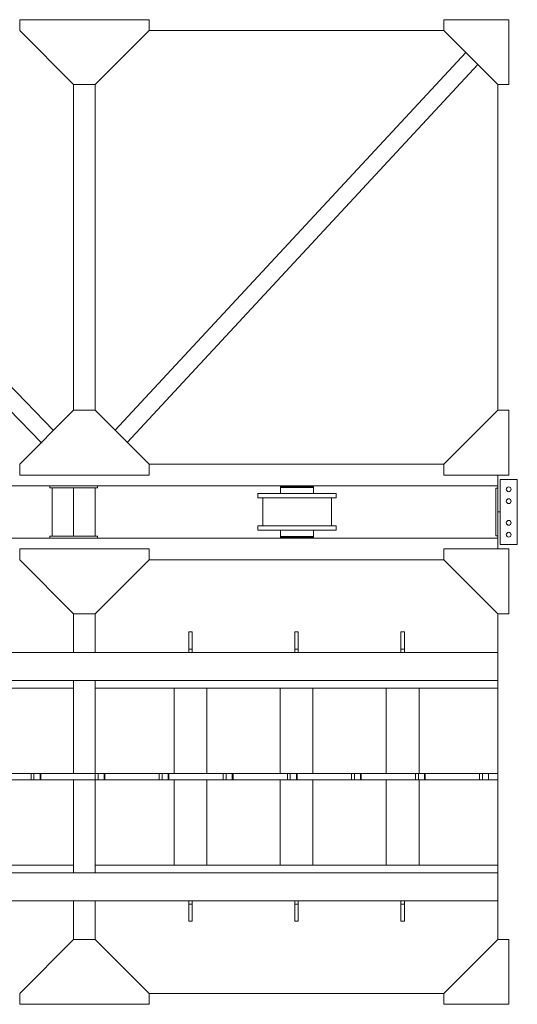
# Model space of a CAD drawing. Header units: millimetres. Extents: x -1413 to 6997, y -739331 to -733391.
# Tile 39 of 47: x 6005 to 6466, y -735713 to -734801. Entities that reach past the tile are written whole.
import ezdxf

# ---------------------------------------------------------------- set-up
doc = ezdxf.new("R2010")
doc.units = ezdxf.units.MM
doc.header["$MEASUREMENT"] = 0
for name, color, linetype, lineweight in [('Side Cradle Stbd', 7, 'Continuous', 0), ('Side Cradle Tower Rail Frame', 7, 'Continuous', 0), ('Side Slip Cradle Stbd', 7, 'Continuous', 0)]:
    doc.layers.add(name, color=color, linetype=linetype, lineweight=lineweight)

# ---------------------------------------------------------------- blocks, each defined once
blk = doc.blocks.new('*U59')
at = {"layer": 'Side Cradle Stbd', "color": 7, "linetype": 'Continuous', "lineweight": 0, "ltscale": 0.200003}
for p, q in [((3213.43, 1559.48), (3213.43, 1549.48)), ((3213.43, 1559.48), (3333.43, 1559.48)), ((3333.43, 1559.48), (3333.43, 1549.48)), ((3213.43, 1549.48), (3263.43, 1499.48)), ((3333.43, 1549.48), (3283.43, 1499.48)), ((3263.43, 1499.48), (3283.43, 1499.48)), ((3213.43, 1148.02), (3263.43, 1198.02)), ((3263.43, 1198.02), (3283.43, 1198.02)), ((3333.43, 1148.02), (3283.43, 1198.02)), ((3213.43, 1138.02), (3213.43, 1148.02)), ((3333.43, 1138.02), (3333.43, 1148.02)), ((3213.43, 1138.02), (3333.43, 1138.02)), ((3658.35, 1133.78), (3674.35, 1133.78)), ((3658.35, 1073.77), (3658.35, 1133.78)), ((3674.35, 1133.78), (3674.35, 1073.77)), ((3654.35, 1125.78), (3656.35, 1125.78)), ((3654.35, 1125.78), (3654.35, 1120.88)), ((3666.35, 1122.58), (3667.19, 1122.74)), ((3668.38, 1112.93), (3668.55, 1113.78)), ((3667.19, 1091.74), (3666.35, 1091.58)), ((3654.35, 1081.78), (3656.35, 1081.78)), ((3664.32, 1081.93), (3664.8, 1081.22)), ((3213.43, 1069.53), (3213.43, 1059.53)), ((3213.43, 1069.53), (3333.43, 1069.53)), ((3333.43, 1069.53), (3333.43, 1059.53)), ((3674.35, 1073.77), (3658.35, 1073.77)), ((3213.43, 1059.53), (3263.43, 1009.53)), ((3333.43, 1059.53), (3283.43, 1009.53)), ((3263.43, 1009.53), (3283.43, 1009.53)), ((3213.43, 658.07), (3263.43, 708.07)), ((3263.43, 708.07), (3283.43, 708.07)), ((3333.43, 658.07), (3283.43, 708.07)), ((3213.43, 648.07), (3213.43, 658.07)), ((3333.43, 648.07), (3333.43, 658.07)), ((3213.43, 648.07), (3333.43, 648.07))]:
    blk.add_line(p, q, dxfattribs=at)
at = {"layer": 'Side Cradle Stbd', "color": 7, "linetype": 'Continuous', "lineweight": 0}
for p, q in [((3333.43, 1549.48), (3606.35, 1549.48)), ((3301.83, 1179.62), (3626.58, 1529.25)), ((3313.15, 1168.3), (3637.9, 1517.93)), ((2933.13, 1499.57), (3244.76, 1179.35)), ((3263.37, 1499.54), (3263.37, 1197.96)), ((3283.37, 1198.02), (3283.37, 1499.48)), ((3656.35, 1198.02), (3656.35, 1499.48)), ((2933.13, 1476.62), (3233.45, 1168.04)), ((3606.35, 1148.02), (3333.43, 1148.02)), ((3656.35, 1103.78), (3656.35, 1138.02)), ((3241.37, 1128.02), (2973.37, 1128.02)), ((3241.37, 1126.02), (3241.37, 1128.02)), ((3243.37, 1126.02), (3241.37, 1126.02)), ((3263.37, 1126.02), (3243.37, 1126.02)), ((3243.37, 1081.42), (3243.37, 1126.02)), ((3263.37, 1081.42), (3263.37, 1126.02)), ((3263.37, 1126.02), (3283.37, 1126.02)), ((3275.37, 1128.02), (3285.37, 1128.02)), ((3283.37, 1081.42), (3283.37, 1126.02)), ((3285.37, 1126.02), (3283.37, 1126.02)), ((3285.37, 1128.02), (3285.37, 1126.02)), ((3656.35, 1128.02), (3285.37, 1128.02)), ((3462.38, 1127.53), (3462.38, 1128.02)), ((3476.03, 1127.53), (3476.04, 1127.53)), ((3476.09, 1127.53), (3476.04, 1127.53)), ((3476.09, 1127.53), (3476.21, 1127.53)), ((3477.77, 1127.53), (3478.38, 1127.53)), ((3478.38, 1128.02), (3478.38, 1127.53)), ((3481.15, 1126.53), (3484.46, 1126.53)), ((3485.62, 1126.53), (3484.46, 1126.53)), ((3438.58, 1090.83), (3438.58, 1116.83)), ((3484.24, 1116.83), (3470.38, 1116.83)), ((3484.46, 1120.83), (3485.62, 1120.83)), ((3502.18, 1116.83), (3502.18, 1090.83)), ((3506.62, 1120.83), (3503.86, 1120.83)), ((3656.35, 1079.53), (3656.35, 1103.78)), ((3484.24, 1086.83), (3470.38, 1086.83)), ((3506.62, 1090.83), (3503.86, 1090.83)), ((2973.37, 1079.53), (3656.35, 1079.53)), ((3241.37, 1079.42), (3241.37, 1081.42)), ((3241.37, 1081.42), (3243.37, 1081.42)), ((3243.37, 1081.42), (3263.37, 1081.42)), ((3283.37, 1081.42), (3263.37, 1081.42)), ((3285.37, 1079.42), (3275.37, 1079.42)), ((3283.37, 1081.42), (3285.37, 1081.42)), ((3285.37, 1081.42), (3285.37, 1079.42)), ((3462.38, 1079.53), (3462.38, 1080.13)), ((3478.38, 1080.13), (3478.38, 1079.53)), ((3481.15, 1080.13), (3484.46, 1080.13)), ((3485.62, 1080.13), (3484.46, 1080.13)), ((3333.43, 1059.53), (3606.35, 1059.53)), ((3263.37, 973.71), (3263.37, 1009.59)), ((3283.37, 1009.53), (3283.37, 973.71)), ((3656.35, 973.71), (3656.35, 1009.53)), ((3263.37, 861.8), (3263.37, 940.71)), ((3283.37, 940.71), (3283.37, 861.8)), ((3656.35, 861.8), (3656.35, 940.71)), ((3263.37, 776.89), (3263.37, 855.8)), ((3283.37, 855.8), (3283.37, 776.89)), ((3656.35, 776.89), (3656.35, 855.8)), ((3263.37, 708.01), (3263.37, 743.89)), ((3283.37, 743.89), (3283.37, 708.07)), ((3656.35, 708.07), (3656.35, 743.89)), ((3606.35, 658.07), (3333.43, 658.07))]:
    blk.add_line(p, q, dxfattribs=at)
at = {"layer": 'Side Cradle Stbd', "color": 7, "linetype": 'Continuous', "lineweight": 0, "ltscale": 0.200003, "flags": 128}
for points in [[(3666.35, 1499.48), (3666.35, 1559.48), (3606.35, 1559.48), (3606.35, 1549.48), (3656.35, 1499.48), (3666.35, 1499.48)], [(3666.35, 1198.02), (3666.35, 1138.02), (3606.35, 1138.02), (3606.35, 1148.02), (3656.35, 1198.02), (3666.35, 1198.02)], [(3666.35, 1122.58), (3665.51, 1122.74), (3664.8, 1123.22), (3664.32, 1123.93), (3664.15, 1124.78), (3664.32, 1125.62), (3664.8, 1126.33), (3665.51, 1126.81), (3666.35, 1126.98), (3667.19, 1126.81), (3667.91, 1126.33), (3668.38, 1125.62), (3668.55, 1124.78), (3668.38, 1123.93), (3667.91, 1123.22), (3667.19, 1122.74)], [(3654.35, 1081.78), (3654.35, 1093.78), (3654.35, 1103.78), (3654.35, 1120.88)], [(3668.38, 1112.93), (3667.91, 1112.22), (3667.19, 1111.74), (3666.35, 1111.58), (3665.51, 1111.74), (3664.8, 1112.22), (3664.32, 1112.93), (3664.15, 1113.78), (3664.32, 1114.62), (3664.8, 1115.33), (3665.51, 1115.81), (3666.35, 1115.98), (3667.19, 1115.81), (3667.91, 1115.33), (3668.38, 1114.62), (3668.55, 1113.78)], [(3667.19, 1091.74), (3667.91, 1092.22), (3668.38, 1092.93), (3668.55, 1093.78), (3668.38, 1094.62), (3667.91, 1095.33), (3667.19, 1095.81), (3666.35, 1095.98), (3665.51, 1095.81), (3664.8, 1095.33), (3664.32, 1094.62), (3664.15, 1093.78), (3664.32, 1092.93), (3664.8, 1092.22), (3665.51, 1091.74), (3666.35, 1091.58)], [(3664.32, 1081.93), (3664.15, 1082.78), (3664.32, 1083.62), (3664.8, 1084.33), (3665.51, 1084.81), (3666.35, 1084.98), (3667.19, 1084.81), (3667.91, 1084.33), (3668.38, 1083.62), (3668.55, 1082.78), (3668.38, 1081.93), (3667.91, 1081.22), (3667.19, 1080.74), (3666.35, 1080.58), (3665.51, 1080.74), (3664.8, 1081.22)], [(3666.35, 1009.53), (3666.35, 1069.53), (3606.35, 1069.53), (3606.35, 1059.53), (3656.35, 1009.53), (3666.35, 1009.53)], [(3666.35, 708.07), (3666.35, 648.07), (3606.35, 648.07), (3606.35, 658.07), (3656.35, 708.07), (3666.35, 708.07)]]:
    blk.add_lwpolyline(points, dxfattribs=at)
at = {"layer": 'Side Cradle Stbd', "color": 7, "linetype": 'Continuous', "lineweight": 0, "flags": 128}
for points in [[(3241.37, 1128.02), (3245.27, 1128.02), (3263.37, 1128.02), (3275.37, 1128.02)], [(3485.62, 1126.53), (3485.62, 1126.53), (3485.62, 1127.53), (3484.46, 1127.53), (3481.15, 1127.53), (3476.21, 1127.53), (3470.38, 1127.53), (3464.54, 1127.53), (3459.6, 1127.53), (3456.3, 1127.53), (3455.14, 1127.53), (3455.14, 1126.53), (3455.14, 1126.53)], [(3470.38, 1126.53), (3464.54, 1126.53), (3459.6, 1126.53), (3456.3, 1126.53), (3455.14, 1126.53), (3455.14, 1120.83)], [(3462.38, 1127.53), (3462.38, 1127.53), (3462.88, 1127.53), (3462.98, 1127.53), (3462.98, 1127.53)], [(3462.98, 1127.53), (3462.98, 1127.53), (3462.98, 1127.53), (3464.5, 1127.53), (3464.54, 1127.53)], [(3464.54, 1127.53), (3464.66, 1127.53), (3464.67, 1127.53), (3464.72, 1127.53), (3464.72, 1127.53)], [(3470.38, 1126.53), (3464.54, 1126.53), (3464.54, 1126.53)], [(3481.15, 1126.53), (3476.21, 1126.53), (3470.38, 1126.53), (3470.38, 1126.53)], [(3476.21, 1127.53), (3477.46, 1127.53), (3477.77, 1127.53)], [(3485.62, 1120.83), (3485.62, 1126.53), (3485.62, 1126.53)], [(3434.14, 1116.83), (3434.14, 1116.83), (3434.14, 1120.83), (3436.89, 1120.83), (3444.75, 1120.83), (3456.51, 1120.83), (3470.38, 1120.83), (3484.24, 1120.83), (3496, 1120.83), (3503.86, 1120.83)], [(3434.14, 1116.83), (3436.89, 1116.83), (3444.75, 1116.83), (3456.51, 1116.83), (3470.38, 1116.83)], [(3455.14, 1120.83), (3455.14, 1120.83), (3456.15, 1120.83), (3456.3, 1120.83), (3456.3, 1120.83)], [(3456.3, 1120.83), (3456.3, 1120.83), (3456.51, 1120.83)], [(3456.51, 1120.83), (3459.18, 1120.83), (3459.6, 1120.83), (3459.6, 1120.83)], [(3484.24, 1116.83), (3496, 1116.83), (3503.86, 1116.83), (3506.62, 1116.83)], [(3506.62, 1120.83), (3506.62, 1116.83), (3506.62, 1116.83)], [(3658.35, 1103.78), (3656.35, 1103.78), (3656.35, 1103.78)], [(3434.14, 1086.83), (3434.14, 1086.83), (3434.14, 1090.83), (3436.89, 1090.83), (3444.75, 1090.83), (3456.51, 1090.83), (3470.38, 1090.83), (3484.24, 1090.83), (3496, 1090.83), (3503.86, 1090.83)], [(3434.14, 1086.83), (3436.89, 1086.83), (3444.75, 1086.83), (3456.51, 1086.83), (3470.38, 1086.83)], [(3455.14, 1086.83), (3455.14, 1081.13), (3455.14, 1081.13)], [(3484.24, 1086.83), (3496, 1086.83), (3503.86, 1086.83), (3506.62, 1086.83)], [(3485.62, 1081.13), (3485.62, 1081.13), (3485.62, 1086.83)], [(3506.62, 1090.83), (3506.62, 1086.83), (3506.62, 1086.83)], [(3275.37, 1079.42), (3263.37, 1079.42), (3245.27, 1079.42), (3241.37, 1079.42)], [(3455.14, 1081.13), (3455.14, 1081.13), (3455.14, 1080.13), (3455.14, 1080.13)], [(3470.38, 1081.13), (3470.38, 1081.13), (3464.54, 1081.13), (3459.6, 1081.13), (3456.3, 1081.13), (3455.14, 1081.13)], [(3481.15, 1080.13), (3476.21, 1080.13), (3470.38, 1080.13), (3464.54, 1080.13), (3459.6, 1080.13), (3456.3, 1080.13), (3455.14, 1080.13)], [(3485.62, 1080.13), (3485.62, 1080.13), (3485.62, 1081.13), (3484.46, 1081.13), (3481.15, 1081.13), (3476.21, 1081.13), (3470.38, 1081.13), (3470.38, 1081.13)], [(3656.35, 1069.53), (3656.35, 1079.53), (3656.35, 1079.53)]]:
    blk.add_lwpolyline(points, dxfattribs=at)
at = {"layer": 'Side Cradle Tower Rail Frame', "color": 7, "linetype": 'Continuous', "lineweight": 0}
for p, q in [((3370.01, 992.71), (3373.21, 992.71)), ((3370.01, 992.71), (3370.01, 976.71)), ((3373.21, 976.71), (3373.21, 992.71)), ((3468.27, 992.71), (3471.47, 992.71)), ((3468.27, 992.71), (3468.27, 976.71)), ((3471.47, 976.71), (3471.47, 992.71)), ((3566.51, 992.71), (3569.71, 992.71)), ((3566.51, 992.71), (3566.51, 976.71)), ((3569.71, 976.71), (3569.71, 992.71)), ((3370.01, 976.71), (3373.21, 976.71)), ((3370.01, 976.71), (3370.01, 973.71)), ((3373.21, 973.71), (3373.21, 976.71)), ((3468.27, 976.71), (3471.47, 976.71)), ((3468.27, 976.71), (3468.27, 973.71)), ((3471.47, 973.71), (3471.47, 976.71)), ((3566.51, 976.71), (3569.71, 976.71)), ((3566.51, 976.71), (3566.51, 973.71)), ((3569.71, 973.71), (3569.71, 976.71)), ((3656.35, 973.71), (2933.13, 973.71)), ((3656.35, 947.71), (3656.35, 973.71)), ((2933.13, 947.71), (3656.35, 947.71)), ((2933.13, 940.71), (3263.37, 940.71)), ((3263.37, 940.71), (3263.37, 947.71)), ((3283.37, 947.71), (3283.37, 940.71)), ((3283.37, 940.71), (3656.35, 940.71)), ((3356.4, 940.71), (3356.4, 861.8)), ((3386.83, 940.71), (3386.83, 861.8)), ((3454.65, 940.71), (3454.65, 861.8)), ((3485.08, 940.71), (3485.08, 861.8)), ((3552.9, 940.71), (3552.9, 861.8)), ((3583.32, 940.71), (3583.32, 861.8)), ((3656.35, 940.71), (3656.35, 947.71)), ((3223.98, 861.8), (3173.67, 861.8)), ((3223.98, 855.8), (3223.98, 861.8)), ((3226.68, 861.8), (3223.98, 861.8)), ((3226.68, 855.8), (3226.68, 861.8)), ((3232.34, 861.8), (3226.68, 861.8)), ((3232.34, 855.8), (3232.34, 861.8)), ((3233.01, 861.8), (3232.34, 861.8)), ((3233.01, 855.8), (3233.01, 861.8)), ((3283.33, 861.8), (3233.01, 861.8)), ((3283.33, 855.8), (3283.33, 861.8)), ((3286.03, 861.8), (3283.33, 861.8)), ((3286.03, 855.8), (3286.03, 861.8)), ((3291.68, 861.8), (3286.03, 861.8)), ((3291.68, 855.8), (3291.68, 861.8)), ((3292.36, 861.8), (3291.68, 861.8)), ((3292.36, 855.8), (3292.36, 861.8)), ((3342.67, 861.8), (3292.36, 861.8)), ((3342.67, 855.8), (3342.67, 861.8)), ((3345.37, 861.8), (3342.67, 861.8)), ((3345.37, 855.8), (3345.37, 861.8)), ((3351.03, 861.8), (3345.37, 861.8)), ((3351.03, 855.8), (3351.03, 861.8)), ((3351.71, 861.8), (3351.03, 861.8)), ((3351.71, 855.8), (3351.71, 861.8)), ((3402.02, 861.8), (3351.71, 861.8)), ((3402.02, 855.8), (3402.02, 861.8)), ((3404.72, 861.8), (3402.02, 861.8)), ((3404.72, 855.8), (3404.72, 861.8)), ((3410.38, 861.8), (3404.72, 861.8)), ((3410.38, 855.8), (3410.38, 861.8)), ((3411.05, 861.8), (3410.38, 861.8)), ((3411.05, 855.8), (3411.05, 861.8)), ((3461.36, 861.8), (3411.05, 861.8)), ((3461.36, 855.8), (3461.36, 861.8)), ((3464.06, 861.8), (3461.36, 861.8)), ((3464.06, 855.8), (3464.06, 861.8)), ((3469.72, 861.8), (3464.06, 861.8)), ((3469.72, 855.8), (3469.72, 861.8)), ((3470.4, 861.8), (3469.72, 861.8)), ((3470.4, 855.8), (3470.4, 861.8)), ((3520.71, 861.8), (3470.4, 861.8)), ((3520.71, 855.8), (3520.71, 861.8)), ((3523.41, 861.8), (3520.71, 861.8)), ((3523.41, 855.8), (3523.41, 861.8)), ((3529.07, 861.8), (3523.41, 861.8)), ((3529.07, 855.8), (3529.07, 861.8)), ((3529.74, 861.8), (3529.07, 861.8)), ((3529.74, 855.8), (3529.74, 861.8)), ((3580.06, 861.8), (3529.74, 861.8)), ((3580.06, 855.8), (3580.06, 861.8)), ((3582.76, 861.8), (3580.06, 861.8)), ((3582.76, 855.8), (3582.76, 861.8)), ((3588.41, 861.8), (3582.76, 861.8)), ((3588.41, 855.8), (3588.41, 861.8)), ((3589.09, 861.8), (3588.41, 861.8)), ((3589.09, 855.8), (3589.09, 861.8)), ((3639.4, 861.8), (3589.09, 861.8)), ((3639.4, 855.8), (3639.4, 861.8)), ((3639.4, 861.8), (3642.1, 861.8)), ((3642.1, 861.8), (3642.1, 855.8)), ((3642.1, 861.8), (3647.73, 861.8)), ((3647.73, 861.8), (3656.35, 861.8)), ((3647.73, 855.8), (3647.73, 861.8)), ((3656.35, 861.8), (3656.35, 855.8)), ((3173.67, 855.8), (3223.98, 855.8)), ((3223.98, 855.8), (3226.68, 855.8)), ((3226.68, 855.8), (3232.34, 855.8)), ((3232.34, 855.8), (3233.01, 855.8)), ((3233.01, 855.8), (3283.33, 855.8)), ((3283.33, 855.8), (3286.03, 855.8)), ((3286.03, 855.8), (3291.68, 855.8)), ((3291.68, 855.8), (3292.36, 855.8)), ((3292.36, 855.8), (3342.67, 855.8)), ((3342.67, 855.8), (3345.37, 855.8)), ((3345.37, 855.8), (3351.03, 855.8)), ((3351.03, 855.8), (3351.71, 855.8)), ((3351.71, 855.8), (3402.02, 855.8)), ((3356.4, 855.8), (3356.4, 776.89)), ((3386.83, 855.8), (3386.83, 776.89)), ((3402.02, 855.8), (3404.72, 855.8)), ((3404.72, 855.8), (3410.38, 855.8)), ((3410.38, 855.8), (3411.05, 855.8)), ((3411.05, 855.8), (3461.36, 855.8)), ((3454.65, 855.8), (3454.65, 776.89)), ((3461.36, 855.8), (3464.06, 855.8)), ((3464.06, 855.8), (3469.72, 855.8)), ((3469.72, 855.8), (3470.4, 855.8)), ((3470.4, 855.8), (3520.71, 855.8)), ((3485.08, 855.8), (3485.08, 776.89)), ((3520.71, 855.8), (3523.41, 855.8)), ((3523.41, 855.8), (3529.07, 855.8)), ((3529.07, 855.8), (3529.74, 855.8)), ((3529.74, 855.8), (3580.06, 855.8)), ((3552.9, 855.8), (3552.9, 776.89)), ((3580.06, 855.8), (3582.76, 855.8)), ((3582.76, 855.8), (3588.41, 855.8)), ((3583.32, 855.8), (3583.32, 776.89)), ((3588.41, 855.8), (3589.09, 855.8)), ((3589.09, 855.8), (3639.4, 855.8)), ((3642.1, 855.8), (3639.4, 855.8)), ((3647.73, 855.8), (3642.1, 855.8)), ((3656.35, 855.8), (3647.73, 855.8)), ((3263.37, 776.89), (2933.13, 776.89)), ((3263.37, 769.89), (3263.37, 776.89)), ((3656.35, 776.89), (3283.37, 776.89)), ((3283.37, 776.89), (3283.37, 769.89)), ((3656.35, 769.89), (3656.35, 776.89)), ((3656.35, 769.89), (2933.13, 769.89)), ((3656.35, 743.89), (3656.35, 769.89)), ((2933.13, 743.89), (3656.35, 743.89)), ((3370.01, 740.89), (3370.01, 743.89)), ((3370.01, 724.89), (3370.01, 740.89)), ((3370.01, 740.89), (3373.21, 740.89)), ((3373.21, 743.89), (3373.21, 740.89)), ((3373.21, 740.89), (3373.21, 724.89)), ((3468.27, 740.89), (3468.27, 743.89)), ((3468.27, 724.89), (3468.27, 740.89)), ((3468.27, 740.89), (3471.47, 740.89)), ((3471.47, 743.89), (3471.47, 740.89)), ((3471.47, 740.89), (3471.47, 724.89)), ((3566.51, 740.89), (3566.51, 743.89)), ((3566.51, 724.89), (3566.51, 740.89)), ((3566.51, 740.89), (3569.71, 740.89)), ((3569.71, 743.89), (3569.71, 740.89)), ((3569.71, 740.89), (3569.71, 724.89)), ((3370.01, 724.89), (3373.21, 724.89)), ((3468.27, 724.89), (3471.47, 724.89)), ((3566.51, 724.89), (3569.71, 724.89))]:
    blk.add_line(p, q, dxfattribs=at)

msp = doc.modelspace()

# ---------------------------------------------------------------- block references
at = {"layer": 'Side Slip Cradle Stbd', "color": 7, "linetype": 'Continuous', "lineweight": 0}
msp.add_blockref('*U59', (2791.75, -736360.85), dxfattribs=at)

doc.saveas('drawing.dxf')
